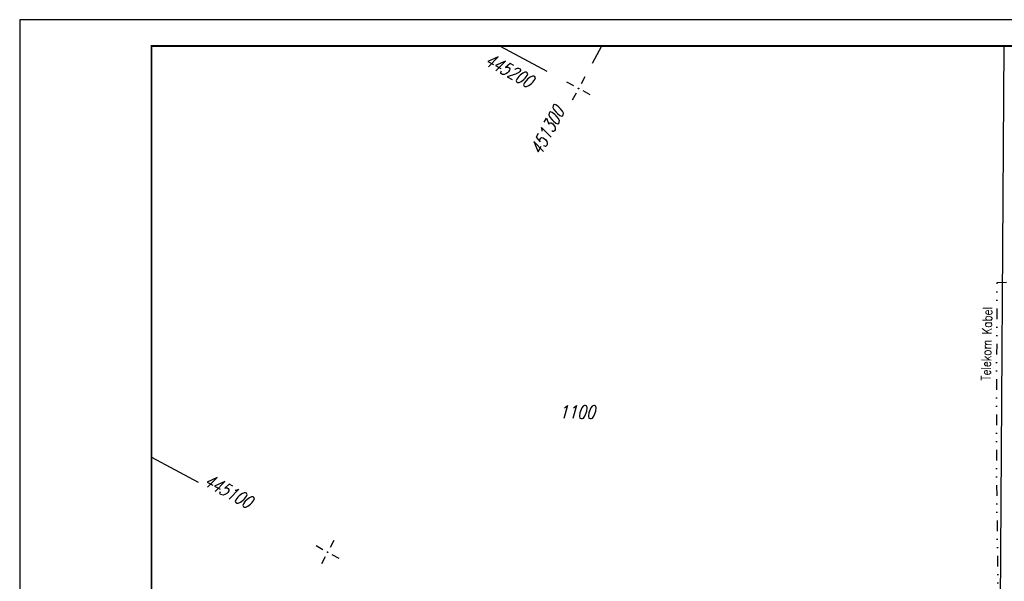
# Model space of a CAD drawing. Extents: x 0 to 1135, y 0 to 420.
# Tile 8 of 79: x 0 to 187, y 313 to 420. Entities that reach past the tile are written whole.
import ezdxf

# ---------------------------------------------------------------- set-up
doc = ezdxf.new("R2010")
doc.units = 0
doc.header["$LTSCALE"] = 2
doc.header["$MEASUREMENT"] = 0
doc.linetypes.add('AUSGEZOGEN', pattern=[0])
doc.linetypes.add('GETRENNTX3', pattern=[3.25, 1, -0.75, 0, -0.75, 0, -0.75])
doc.layers.get('0').update_dxf_attribs({"color": 8, "linetype": 'AUSGEZOGEN'})
for name, color, linetype in [('BOESCHG', 8, 'AUSGEZOGEN'), ('FBRTOP', 8, 'AUSGEZOGEN'), ('FLSTNR', 8, 'AUSGEZOGEN'), ('GRENZL', 8, 'AUSGEZOGEN'), ('NETZ', 250, 'AUSGEZOGEN'), ('RAHMEN', 250, 'AUSGEZOGEN'), ('Telekom', 8, 'GETRENNTX3')]:
    doc.layers.add(name, color=color, linetype=linetype)
doc.styles.add('ROMANS', font='romans.shx', dxfattribs={"width": 0.8})

# ---------------------------------------------------------------- blocks, each defined once
blk = doc.blocks.new('IKR')
at = {"color": 0}
for p, q in [((0, 1), (0, 2.5)), ((-2.5, 0), (-1, 0)), ((1, 0), (2.5, 0)), ((0, -2.5), (0, -1))]:
    blk.add_line(p, q, dxfattribs=at)
blk.add_circle((0, 0), 0.05, dxfattribs=at)
blk.add_point((0, 0), dxfattribs=at)

msp = doc.modelspace()

# ---------------------------------------------------------------- linework, layer by layer
at = {"layer": 'BOESCHG'}
msp.add_lwpolyline([(337.12, 194.18, -0.000577), (296.17, 194.21, -0.00252), (287.13, 194.28, -0.003203), (280.02, 194.41, -0.029061), (274.07, 194.9, 0.028419), (267.98, 195.41, 0.00495), (258.1, 195.59, 0.002744), (240.26, 195.62, 0.000002), (211.79, 195.53, 0.000005), (200.5, 195.49, 0.000082), (155.01, 195.32, -0.001423), (152.38, 195.32, -0.000782), (148.74, 195.33, 0.000063), (103.48, 195.56, 0.000001)], format="xyb", dxfattribs=at)
at = {"layer": 'FBRTOP', "const_width": 0.5}
for points in [[(73.18, 218.37), (97.01, 218.37), (147.01, 218.37, -0.000013), (159.51, 218.37, 0.000005), (172.01, 218.37, 0.000002), (185.99, 218.37, 0.000002), (197.01, 218.37, 0.000005), (209.51, 218.37, -0.000006), (222.01, 218.37, -0.000002), (236.98, 218.37, -0.000002), (247.01, 218.37), (250.48, 218.37, -0.000002), (263.66, 218.37, -0.000003), (272.01, 218.37, -0.000033), (277.69, 218.37, -0.00001), (297, 218.37, -0.000009), (311.07, 218.36, -0.000011), (322.01, 218.36, -0.00004), (334.51, 218.36, 0.000056)], [(73.19, 222.37), (97.01, 222.37), (147.01, 222.37, -0.000013), (159.51, 222.37, 0.000005), (172.01, 222.37, 0.000002), (185.99, 222.37, 0.000002), (197.01, 222.37, 0.000005), (209.51, 222.37, -0.000006), (222.01, 222.37, -0.000002), (236.98, 222.37, -0.000003), (247.01, 222.37), (250.48, 222.37, -0.000002), (263.66, 222.37, -0.000002), (272.01, 222.37, -0.000033), (277.69, 222.37, -0.00001), (297.01, 222.37, -0.000009), (311.07, 222.36, -0.000011), (322.01, 222.36, -0.00004), (334.51, 222.36, 0.000056)], [(355.78, 222.35, -0.00001), (372.01, 222.34, -0.000005), (384.51, 222.34, 0.000013), (397.01, 222.33, 0.000004), (409.51, 222.32, -0.000007), (422.01, 222.32, -0.000002), (434.51, 222.31, 0.000003), (447.01, 222.31)], [(355.78, 218.35, -0.00001), (372, 218.34, -0.000005), (384.5, 218.34, 0.000013), (397, 218.33, 0.000004), (409.5, 218.32, -0.000007), (422, 218.32, -0.000002), (434.5, 218.31, 0.000003), (447, 218.31)]]:
    msp.add_lwpolyline(points, format="xyb", dxfattribs=at)
at = {"layer": 'GRENZL'}
msp.add_line((186.56, 415.07), (185.63, 270.24), dxfattribs=at)
at = {"layer": 'NETZ'}
for p, q in [((91.12, 414.98), (99.92, 410.22)), ((110.28, 414.98), (108.52, 411.71)), ((25.02, 337.04), (33.82, 332.28))]:
    msp.add_line(p, q, dxfattribs=at)
at = {"layer": 'RAHMEN'}
for p, q in [((1135, 420), (0, 420)), ((0, 420), (0, 0))]:
    msp.add_line(p, q, dxfattribs=at)
at = {"layer": 'RAHMEN', "const_width": 0.35}
msp.add_lwpolyline([(25, 5), (1130, 5), (1130, 415), (25, 415), (25, 5)], dxfattribs=at)
at = {"layer": 'Telekom', "flags": 128}
msp.add_lwpolyline([(197.56, 414.34), (196.85, 370.52), (185.27, 370.09), (185.17, 336.72), (185.51, 306.89), (186.44, 269.45), (186.09, 266.37), (184.8, 263.92), (182.93, 261.71), (180.67, 260.34), (178.84, 260.33), (156.26, 263.55), (105.56, 270.79), (70.06, 276.52), (41.67, 255.69), (33.31, 256.84), (25, 256.44)], dxfattribs=at)

# ---------------------------------------------------------------- block references
at = {"layer": 'NETZ', "rotation": 151.5965}
for p in [(105.95, 406.96), (58.38, 319)]:
    msp.add_blockref('IKR', p, dxfattribs=at)

# ---------------------------------------------------------------- texts
at = {"layer": 'FLSTNR', "style": 'ROMANS', "oblique": 15, "width": 0.8}
msp.add_text('1100', height=2.5, dxfattribs=at).set_placement((102.24, 344.34))
at = {"layer": 'NETZ', "style": 'ROMANS', "oblique": 16.6, "width": 0.75}
for s, rotation, p in [('445200', 331.5965, (87.95, 411.58)), ('451300', 61.5965, (98.81, 394.11)), ('445100', 331.5965, (34.7, 331.81))]:
    msp.add_text(s, height=2.5, rotation=rotation, dxfattribs=at).set_placement(p)
at = {"layer": 'Telekom', "style": 'ROMANS', "width": 0.8}
msp.add_text('Telekom Kabel', height=1.8, rotation=88.5993, dxfattribs=at).set_placement((184.06, 351.51))

doc.saveas('drawing.dxf')
